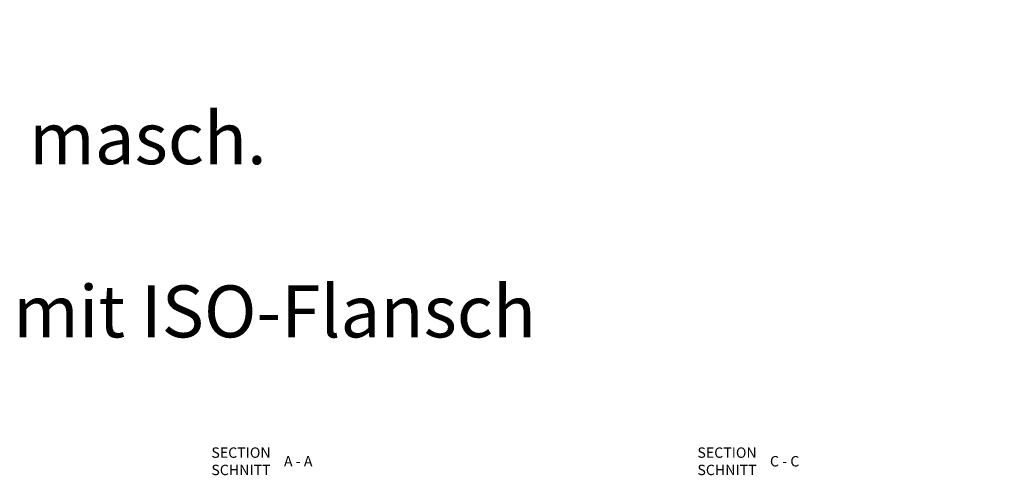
# Model space of a CAD drawing. Header units: millimetres. Extents: x 3814 to 923545, y -36595 to -4911.
# Tile 26 of 54: x 5739 to 15212, y -9964 to -5577. Entities that reach past the tile are written whole.
import ezdxf

# ---------------------------------------------------------------- set-up
doc = ezdxf.new("R2010")
doc.units = ezdxf.units.MM
doc.layers.add('Beschriftung', color=7, linetype='Continuous', lineweight=9)
doc.styles.add('LBB3.5M1000', font='isocp.shx', dxfattribs={"height": 3.5})

msp = doc.modelspace()

# ---------------------------------------------------------------- texts
at = {"color": 3, "insert": (5675.99605, -5634.99521), "char_height": 500, "attachment_point": 1, "style": 'LBB3.5M1000'}
msp.add_mtext_dynamic_manual_height_columns('\\pi989.35;{\\fArial|b0|i1|c0|p34;(Linksausführung)  masch. \\P\\pi799.89;Installation mit ISO-Flansch}', width=10081.0168878, gutter_width=17.5, heights=[0], dxfattribs=at)
at = {"layer": 'Beschriftung', "char_height": 100, "attachment_point": 1, "style": 'LBB3.5M1000'}
for s, width, insert in [('{\\fArial|b1|i0|c0|p34;SECTION\\P\\fArial|b1|i1|c0|p34;SCHNITT}', 963.5542391, (7582.90618, -9695.15685)), ('{\\fArial|b1|i0|c0|p34;SECTION\\P\\fArial|b1|i1|c0|p34;SCHNITT}', 963.5542391, (12259.02728, -9695.15685)), ('{\\fArial|b1|i0|c0|p34;A - A}', 355.0131253, (8281.16089, -9778.13172)), ('{\\fArial|b1|i0|c0|p34;C - C}', 355.0131253, (12957.282, -9778.13172))]:
    msp.add_mtext_dynamic_manual_height_columns(s, width=width, gutter_width=17.5, heights=[0], dxfattribs=dict(at, insert=insert))

doc.saveas('drawing.dxf')
